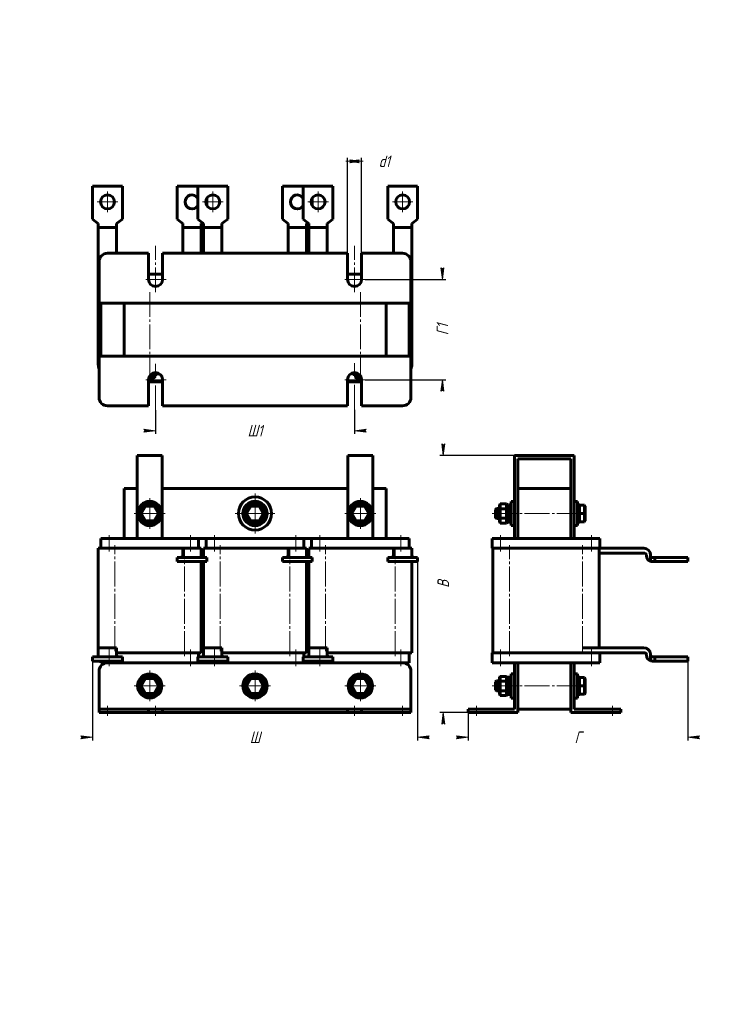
# Model space of a CAD drawing. Header units: millimetres. Extents: x 0 to 420, y 0 to 594.
import ezdxf

# ---------------------------------------------------------------- set-up
doc = ezdxf.new("R2010")
doc.units = ezdxf.units.MM
for name, pattern in [('K5LT_AXLED', [19.5, 15, -1.5, 1.5, -1.5]), ('K5LT_BASIC', [0]), ('K5LT_THIN', [0])]:
    doc.linetypes.add(name, pattern=pattern)
doc.layers.add('Системный слой', color=7, linetype='Continuous')
doc.styles.add('KDIMTEXTSTYLE', font='GOST_AU.SHX', dxfattribs={"width": 0.96, "oblique": 15, "height": 5})
doc.dimstyles.new('KDIMSTYLE (1.00)', dxfattribs={"dimtxt": 5, "dimasz": 1, "dimexe": 2, "dimexo": 0, "dimgap": 1, "dimtad": 1, "dimtxsty": 'KDIMTEXTSTYLE', "dimsah": 1, "dimcen": 0, "dimdle": 1, "dimadec": 0, "dimazin": 0, "dimtfac": 0.667, "dimtmove": 0, "dimatfit": 3, "dimfxl": 1, "dimtvp": 1, "dimtolj": 1, "dimtzin": 0, "dimarcsym": 0})

# ---------------------------------------------------------------- blocks, each defined once
blk = doc.blocks.new('U0')
at = {"layer": 'Системный слой', "color": 150, "linetype": 'K5LT_BASIC', "lineweight": 60, "true_color": 0x0080ff}
for p, q in [((174.39, 269.58), (174.39, 275.08)), ((174.39, 215.08), (174.39, 267.08))]:
    blk.add_line(p, q, dxfattribs=at)
blk = doc.blocks.new('U1')
at = {"layer": 'Системный слой', "color": 150, "linetype": 'K5LT_BASIC', "lineweight": 60, "true_color": 0x0080ff}
for p, q in [((110.89, 269.58), (110.89, 275.08)), ((110.89, 215.08), (110.89, 267.08))]:
    blk.add_line(p, q, dxfattribs=at)
blk = doc.blocks.new('U2')
at = {"layer": 'Системный слой', "color": 150, "linetype": 'K5LT_BASIC', "lineweight": 60, "true_color": 0x0080ff}
for p, q in [((171.39, 209.58), (171.39, 212.08)), ((171.39, 206.08), (171.39, 207.08))]:
    blk.add_line(p, q, dxfattribs=at)
blk = doc.blocks.new('U3')
at = {"layer": 'Системный слой', "color": 150, "linetype": 'K5LT_BASIC', "lineweight": 60, "true_color": 0x0080ff}
for p, q in [((107.89, 206.08), (112.39, 206.08)), ((171.39, 206.08), (175.89, 206.08))]:
    blk.add_line(p, q, dxfattribs=at)
blk = doc.blocks.new('U4')
at = {"layer": 'Системный слой', "color": 150, "linetype": 'K5LT_BASIC', "lineweight": 60, "true_color": 0x0080ff}
for p, q in [((62.89, 311.08), (70.89, 311.08)), ((85.89, 311.08), (197.89, 311.08)), ((212.89, 311.08), (220.89, 311.08))]:
    blk.add_line(p, q, dxfattribs=at)
blk = doc.blocks.new('U5')
at = {"layer": 'Системный слой', "color": 150, "linetype": 'K5LT_BASIC', "lineweight": 60, "true_color": 0x0080ff}
for p, q in [((107.89, 281.08), (112.39, 281.08)), ((171.39, 281.08), (175.89, 281.08))]:
    blk.add_line(p, q, dxfattribs=at)
blk = doc.blocks.new('U6')
at = {"layer": 'Системный слой', "color": 150, "linetype": 'K5LT_BASIC', "lineweight": 60, "true_color": 0x0080ff}
for p, q in [((107.89, 209.58), (107.89, 212.08)), ((107.89, 206.08), (107.89, 207.08))]:
    blk.add_line(p, q, dxfattribs=at)
blk = doc.blocks.new('U7')
at = {"layer": 'Системный слой', "color": 30, "linetype": 'K5LT_AXLED', "lineweight": 18, "true_color": 0xff8000}
for q in [(78.39, 201.38), (69.09, 192.08), (87.69, 192.08), (78.39, 182.78)]:
    blk.add_line((78.39, 192.08), q, dxfattribs=at)
blk = doc.blocks.new('U8')
at = {"layer": 'Системный слой', "color": 30, "linetype": 'K5LT_AXLED', "lineweight": 18, "true_color": 0xff8000}
for q in [(78.39, 305.38), (69.09, 296.08), (87.69, 296.08), (78.39, 286.78)]:
    blk.add_line((78.39, 296.08), q, dxfattribs=at)
blk = doc.blocks.new('U9')
at = {"layer": 'Системный слой', "color": 30, "linetype": 'K5LT_AXLED', "lineweight": 18, "true_color": 0xff8000}
for q in [(141.89, 201.38), (132.59, 192.08), (151.19, 192.08), (141.89, 182.78)]:
    blk.add_line((141.89, 192.08), q, dxfattribs=at)
blk = doc.blocks.new('U10')
at = {"layer": 'Системный слой', "color": 30, "linetype": 'K5LT_AXLED', "lineweight": 18, "true_color": 0xff8000}
for q in [(141.89, 308.08), (129.89, 296.08), (153.89, 296.08), (141.89, 284.08)]:
    blk.add_line((141.89, 296.08), q, dxfattribs=at)
blk = doc.blocks.new('U11')
at = {"layer": 'Системный слой', "color": 30, "linetype": 'K5LT_AXLED', "lineweight": 18, "true_color": 0xff8000}
for q in [(205.39, 201.38), (196.09, 192.08), (214.69, 192.08), (205.39, 182.78)]:
    blk.add_line((205.39, 192.08), q, dxfattribs=at)
blk = doc.blocks.new('U12')
at = {"layer": 'Системный слой', "color": 30, "linetype": 'K5LT_AXLED', "lineweight": 18, "true_color": 0xff8000}
for q in [(205.39, 305.38), (196.09, 296.08), (214.69, 296.08), (205.39, 286.78)]:
    blk.add_line((205.39, 296.08), q, dxfattribs=at)
blk = doc.blocks.new('KDIMARROW_01')
at = {"layer": 'Системный слой'}
blk.add_hatch(color=0, dxfattribs=at).paths.add_polyline_path([(0, 0), (-7, 0.92), (-6.3, 0), (-7, -0.92)])
at = {"layer": 'Системный слой', "color": 0, "linetype": 'K5LT_THIN', "lineweight": 18}
for p, q in [((-6.3, 0), (-7, 0.92)), ((-7, 0.92), (0, 0)), ((0, 0), (-7, -0.92)), ((-7, -0.92), (-6.3, 0)), ((0, 0), (-1, 0))]:
    blk.add_line(p, q, dxfattribs=at)
blk = doc.blocks.new('U13')
at = {"layer": 'Системный слой', "color": 150, "linetype": 'K5LT_BASIC', "lineweight": 60, "true_color": 0x0080ff}
for p, q in [((294.09, 300.72), (294.05, 300.48)), ((294.71, 301.31), (294.09, 300.72)), ((295.52, 301.06), (294.71, 301.31)), ((295.75, 300.48), (295.52, 301.06))]:
    blk.add_line(p, q, dxfattribs=at)
blk = doc.blocks.new('U14')
at = {"layer": 'Системный слой', "color": 150, "linetype": 'K5LT_BASIC', "lineweight": 60, "true_color": 0x0080ff}
for p, q in [((294.09, 300.72), (294.05, 300.48)), ((294.71, 301.31), (294.09, 300.72)), ((295.52, 301.06), (294.71, 301.31)), ((295.75, 300.48), (295.52, 301.06))]:
    blk.add_line(p, q, dxfattribs=at)
blk = doc.blocks.new('U15')
at = {"layer": 'Системный слой', "color": 150, "linetype": 'K5LT_BASIC', "lineweight": 60, "true_color": 0x0080ff}
for p, q in [((287.45, 192.08), (287.45, 195.08)), ((287.45, 189.08), (287.45, 192.08))]:
    blk.add_line(p, q, dxfattribs=at)
blk = doc.blocks.new('U16')
at = {"layer": 'Системный слой', "color": 150, "linetype": 'K5LT_BASIC', "lineweight": 60, "true_color": 0x0080ff}
for p, q in [((286.95, 192.08), (286.95, 194.58)), ((286.95, 189.58), (286.95, 192.08))]:
    blk.add_line(p, q, dxfattribs=at)
blk = doc.blocks.new('U17')
at = {"layer": 'Системный слой', "color": 150, "linetype": 'K5LT_BASIC', "lineweight": 60, "true_color": 0x0080ff}
for p, q in [((287.45, 296.08), (287.45, 299.08)), ((287.45, 293.08), (287.45, 296.08))]:
    blk.add_line(p, q, dxfattribs=at)
blk = doc.blocks.new('U18')
at = {"layer": 'Системный слой', "color": 150, "linetype": 'K5LT_BASIC', "lineweight": 60, "true_color": 0x0080ff}
for p, q in [((286.95, 296.08), (286.95, 298.58)), ((286.95, 293.58), (286.95, 296.08))]:
    blk.add_line(p, q, dxfattribs=at)
blk = doc.blocks.new('U19')
at = {"layer": 'Системный слой', "color": 150, "linetype": 'K5LT_BASIC', "lineweight": 60, "true_color": 0x0080ff}
for p, q in [((289.85, 275.08), (290.08, 275.08)), ((344.62, 275.08), (344.85, 275.08))]:
    blk.add_line(p, q, dxfattribs=at)
blk = doc.blocks.new('U20')
at = {"layer": 'Системный слой', "color": 30, "linetype": 'K5LT_AXLED', "lineweight": 18, "true_color": 0xff8000}
for q in [(52.89, 490.26), (46.69, 484.06), (59.09, 484.06), (52.89, 477.86)]:
    blk.add_line((52.89, 484.06), q, dxfattribs=at)
blk = doc.blocks.new('U21')
at = {"layer": 'Системный слой', "color": 30, "linetype": 'K5LT_AXLED', "lineweight": 18, "true_color": 0xff8000}
for q in [(116.39, 490.26), (110.19, 484.06), (122.59, 484.06), (116.39, 477.86)]:
    blk.add_line((116.39, 484.06), q, dxfattribs=at)
blk = doc.blocks.new('U22')
at = {"layer": 'Системный слой', "color": 30, "linetype": 'K5LT_AXLED', "lineweight": 18, "true_color": 0xff8000}
for q in [(179.89, 490.26), (173.69, 484.06), (186.09, 484.06), (179.89, 477.86)]:
    blk.add_line((179.89, 484.06), q, dxfattribs=at)
blk = doc.blocks.new('U23')
at = {"layer": 'Системный слой', "color": 30, "linetype": 'K5LT_AXLED', "lineweight": 18, "true_color": 0xff8000}
for q in [(230.89, 490.26), (224.69, 484.06), (237.09, 484.06), (230.89, 477.86)]:
    blk.add_line((230.89, 484.06), q, dxfattribs=at)
blk = doc.blocks.new('KDIMARROW_02')
at = {"layer": 'Системный слой'}
blk.add_hatch(color=0, dxfattribs=at).paths.add_polyline_path([(6.3, 0), (7, 0.92), (0, 0), (7, -0.92)])
at = {"layer": 'Системный слой', "color": 0, "linetype": 'K5LT_THIN', "lineweight": 18}
for p, q in [((0, 0), (-1, 0)), ((7, 0.92), (0, 0)), ((0, 0), (7, -0.92)), ((0, 0), (9, 0)), ((6.3, 0), (7, 0.92)), ((7, -0.92), (6.3, 0))]:
    blk.add_line(p, q, dxfattribs=at)

msp = doc.modelspace()

# ---------------------------------------------------------------- linework, layer by layer
at = {"layer": 'Системный слой', "color": 150, "linetype": 'K5LT_BASIC', "lineweight": 60, "true_color": 0x0080ff}
for p, q in [((43.889, 473.564), (43.889, 493.564)), ((43.889, 493.564), (61.889, 493.564)), ((61.889, 473.564), (61.889, 493.564)), ((94.889, 473.564), (94.889, 493.564)), ((94.889, 493.564), (107.389, 493.564)), ((107.389, 473.564), (107.389, 493.564)), ((107.389, 493.564), (125.389, 493.564)), ((125.389, 473.564), (125.389, 493.564)), ((158.389, 473.564), (158.389, 493.564)), ((158.389, 493.564), (170.889, 493.564)), ((170.889, 473.564), (170.889, 493.564)), ((170.889, 493.564), (188.889, 493.564)), ((188.889, 473.564), (188.889, 493.564)), ((221.889, 473.564), (221.889, 493.564)), ((221.889, 493.564), (239.889, 493.564)), ((239.889, 473.564), (239.889, 493.564)), ((112.889, 481.742), (112.889, 486.385)), ((176.389, 481.742), (176.389, 486.385)), ((45.989, 472.064), (43.889, 473.564)), ((45.989, 472.064), (47.389, 471.064)), ((47.389, 468.564), (47.389, 471.064)), ((59.789, 472.064), (58.389, 471.064)), ((58.389, 471.064), (58.389, 468.564)), ((61.889, 473.564), (59.789, 472.064)), ((96.989, 472.064), (94.889, 473.564)), ((96.989, 472.064), (98.389, 471.064)), ((98.389, 468.564), (98.389, 471.064)), ((109.489, 472.064), (107.389, 473.564)), ((110.139, 471.599), (109.389, 471.064)), ((109.389, 471.064), (109.389, 468.564)), ((109.489, 472.064), (110.889, 471.064)), ((110.889, 468.564), (110.889, 471.064)), ((123.289, 472.064), (121.889, 471.064)), ((121.889, 471.064), (121.889, 468.564)), ((125.389, 473.564), (123.289, 472.064)), ((160.489, 472.064), (158.389, 473.564)), ((160.489, 472.064), (161.889, 471.064)), ((161.889, 468.564), (161.889, 471.064)), ((172.989, 472.064), (170.889, 473.564)), ((173.639, 471.599), (172.889, 471.064)), ((172.889, 471.064), (172.889, 468.564)), ((172.989, 472.064), (174.389, 471.064)), ((174.389, 468.564), (174.389, 471.064)), ((186.789, 472.064), (185.389, 471.064)), ((185.389, 471.064), (185.389, 468.564)), ((188.889, 473.564), (186.789, 472.064)), ((223.989, 472.064), (221.889, 473.564)), ((223.989, 472.064), (225.389, 471.064)), ((225.389, 468.564), (225.389, 471.064)), ((237.789, 472.064), (236.389, 471.064)), ((236.389, 471.064), (236.389, 468.564)), ((239.889, 473.564), (237.789, 472.064)), ((47.389, 467.564), (47.389, 468.564)), ((47.389, 468.564), (58.389, 468.564)), ((47.389, 386.064), (47.389, 467.564)), ((58.389, 468.564), (58.389, 467.564)), ((58.389, 453.064), (58.389, 467.564)), ((98.389, 467.564), (98.389, 468.564)), ((98.389, 468.564), (109.389, 468.564)), ((98.389, 453.064), (98.389, 467.564)), ((109.389, 468.564), (109.389, 467.564)), ((109.389, 453.064), (109.389, 467.564)), ((110.889, 467.564), (110.889, 468.564)), ((110.889, 468.564), (121.889, 468.564)), ((110.889, 453.064), (110.889, 467.564)), ((121.889, 468.564), (121.889, 467.564)), ((121.889, 453.064), (121.889, 467.564)), ((161.889, 467.564), (161.889, 468.564)), ((161.889, 468.564), (172.889, 468.564)), ((161.889, 453.064), (161.889, 467.564)), ((172.889, 468.564), (172.889, 467.564)), ((172.889, 453.064), (172.889, 467.564)), ((174.389, 467.564), (174.389, 468.564)), ((174.389, 468.564), (185.389, 468.564)), ((174.389, 453.064), (174.389, 467.564)), ((185.389, 468.564), (185.389, 467.564)), ((185.389, 453.064), (185.389, 467.564)), ((225.389, 467.564), (225.389, 468.564)), ((225.389, 468.564), (236.389, 468.564)), ((225.389, 453.064), (225.389, 467.564)), ((236.389, 468.564), (236.389, 467.564)), ((236.389, 430.064), (236.389, 467.564)), ((52.889, 453.064), (77.639, 453.064)), ((77.639, 453.064), (77.639, 437.314)), ((86.139, 437.314), (86.139, 453.064)), ((86.139, 453.064), (197.639, 453.064)), ((197.639, 453.064), (197.639, 437.314)), ((206.139, 453.064), (230.889, 453.064)), ((206.139, 437.314), (206.139, 453.064)), ((47.889, 423.064), (47.889, 448.064)), ((235.889, 448.064), (235.889, 423.064)), ((77.639, 440.564), (86.139, 440.564)), ((197.639, 440.564), (206.139, 440.564)), ((236.389, 430.064), (236.389, 386.064)), ((235.889, 423.064), (47.889, 423.064)), ((48.889, 391.064), (48.889, 423.064)), ((62.889, 391.064), (62.889, 423.064)), ((220.889, 423.064), (220.889, 391.064)), ((234.889, 423.064), (234.889, 391.064)), ((47.889, 366.064), (47.889, 391.064)), ((47.889, 391.064), (235.889, 391.064)), ((235.889, 391.064), (235.889, 366.064)), ((79.712, 380.464), (83.389, 380.464)), ((83.389, 380.464), (82.889, 379.964)), ((83.389, 380.464), (83.389, 380.79)), ((200.389, 380.464), (200.389, 380.79)), ((200.389, 380.464), (204.066, 380.464)), ((200.389, 380.464), (200.889, 379.964)), ((77.639, 376.814), (77.639, 361.064)), ((86.139, 375.564), (77.639, 375.564)), ((80.889, 377.664), (77.725, 377.664)), ((81.389, 378.164), (77.859, 378.164)), ((79.036, 379.964), (82.889, 379.964)), ((81.389, 378.164), (80.889, 377.664)), ((81.389, 379.964), (81.389, 378.164)), ((86.139, 361.064), (86.139, 376.814)), ((197.639, 376.814), (197.639, 361.064)), ((206.139, 375.564), (197.639, 375.564)), ((200.889, 379.964), (204.742, 379.964)), ((202.389, 379.964), (202.389, 378.164)), ((205.919, 378.164), (202.389, 378.164)), ((202.389, 378.164), (202.889, 377.664)), ((206.053, 377.664), (202.889, 377.664)), ((206.139, 361.064), (206.139, 376.814)), ((77.639, 361.064), (52.889, 361.064)), ((197.639, 361.064), (86.139, 361.064)), ((230.889, 361.064), (206.139, 361.064)), ((85.889, 331.084), (70.889, 331.084)), ((70.889, 281.084), (70.889, 331.084)), ((85.889, 281.084), (85.889, 331.084)), ((212.889, 331.084), (197.889, 331.084)), ((197.889, 281.084), (197.889, 331.084)), ((212.889, 281.084), (212.889, 331.084)), ((298.352, 331.084), (298.352, 281.084)), ((334.352, 331.084), (298.352, 331.084)), ((300.352, 311.084), (300.352, 329.084)), ((300.352, 329.084), (332.352, 329.084)), ((332.352, 329.084), (332.352, 311.084)), ((334.352, 281.084), (334.352, 331.084)), ((62.889, 281.084), (62.889, 311.084)), ((220.889, 281.084), (220.889, 311.084)), ((300.352, 311.084), (332.352, 311.084)), ((300.352, 281.084), (300.352, 311.084)), ((332.352, 281.084), (332.352, 311.084)), ((296.352, 303.384), (296.352, 288.784)), ((296.352, 303.384), (298.352, 303.384)), ((334.352, 303.384), (336.352, 303.384)), ((336.352, 303.384), (336.352, 288.784)), ((75.502, 301.084), (72.615, 296.084)), ((75.791, 300.584), (73.193, 296.084)), ((75.502, 301.084), (75.791, 300.584)), ((81.276, 301.084), (75.502, 301.084)), ((80.987, 300.584), (75.791, 300.584)), ((81.276, 301.084), (80.987, 300.584)), ((83.585, 296.084), (80.987, 300.584)), ((84.162, 296.084), (81.276, 301.084)), ((139.002, 301.084), (136.115, 296.084)), ((139.291, 300.584), (136.693, 296.084)), ((139.002, 301.084), (139.291, 300.584)), ((144.776, 301.084), (139.002, 301.084)), ((144.487, 300.584), (139.291, 300.584)), ((144.776, 301.084), (144.487, 300.584)), ((147.085, 296.084), (144.487, 300.584)), ((147.662, 296.084), (144.776, 301.084)), ((202.502, 301.084), (199.615, 296.084)), ((202.791, 300.584), (200.193, 296.084)), ((202.502, 301.084), (202.791, 300.584)), ((208.276, 301.084), (202.502, 301.084)), ((207.987, 300.584), (202.791, 300.584)), ((208.276, 301.084), (207.987, 300.584)), ((210.585, 296.084), (207.987, 300.584)), ((211.162, 296.084), (208.276, 301.084)), ((287.452, 299.084), (286.952, 298.584)), ((289.252, 299.084), (287.452, 299.084)), ((289.752, 301.858), (289.252, 301.281)), ((289.252, 301.281), (289.252, 298.682)), ((289.752, 298.971), (289.252, 298.682)), ((289.252, 298.682), (289.252, 293.486)), ((289.752, 301.858), (293.552, 301.858)), ((289.752, 301.858), (289.752, 298.971)), ((289.752, 298.971), (293.552, 298.971)), ((289.752, 298.971), (289.752, 293.198)), ((293.552, 301.858), (294.052, 301.281)), ((293.552, 301.858), (293.552, 298.971)), ((293.552, 298.971), (294.052, 298.682)), ((293.552, 298.971), (293.552, 293.198)), ((294.052, 301.281), (294.052, 298.682)), ((294.052, 298.682), (294.052, 293.486)), ((295.752, 302.084), (296.352, 302.084)), ((295.752, 302.084), (295.752, 290.084)), ((336.352, 302.084), (336.952, 302.084)), ((336.952, 302.084), (336.952, 290.084)), ((337.452, 301.084), (336.952, 300.584)), ((337.452, 301.084), (340.452, 301.084)), ((337.452, 301.084), (337.452, 296.084)), ((340.452, 301.084), (340.952, 300.584)), ((340.452, 301.084), (340.452, 296.084)), ((340.952, 300.584), (340.952, 296.084)), ((72.615, 296.084), (75.502, 291.084)), ((72.615, 296.084), (73.193, 296.084)), ((73.193, 296.084), (75.791, 291.584)), ((75.502, 291.084), (75.791, 291.584)), ((75.502, 291.084), (81.276, 291.084)), ((75.791, 291.584), (80.987, 291.584)), ((80.987, 291.584), (83.585, 296.084)), ((81.276, 291.084), (80.987, 291.584)), ((81.276, 291.084), (84.162, 296.084)), ((84.162, 296.084), (83.585, 296.084)), ((136.115, 296.084), (139.002, 291.084)), ((136.115, 296.084), (136.693, 296.084)), ((136.693, 296.084), (139.291, 291.584)), ((139.002, 291.084), (139.291, 291.584)), ((139.002, 291.084), (144.776, 291.084)), ((139.291, 291.584), (144.487, 291.584)), ((144.487, 291.584), (147.085, 296.084)), ((144.776, 291.084), (144.487, 291.584)), ((144.776, 291.084), (147.662, 296.084)), ((147.662, 296.084), (147.085, 296.084)), ((199.615, 296.084), (202.502, 291.084)), ((199.615, 296.084), (200.193, 296.084)), ((200.193, 296.084), (202.791, 291.584)), ((202.502, 291.084), (202.791, 291.584)), ((202.502, 291.084), (208.276, 291.084)), ((202.791, 291.584), (207.987, 291.584)), ((207.987, 291.584), (210.585, 296.084)), ((208.276, 291.084), (207.987, 291.584)), ((208.276, 291.084), (211.162, 296.084)), ((211.162, 296.084), (210.585, 296.084)), ((287.452, 293.084), (286.952, 293.584)), ((289.252, 293.084), (287.452, 293.084)), ((289.752, 293.198), (289.252, 293.486)), ((289.252, 293.486), (289.252, 290.888)), ((289.752, 293.198), (293.552, 293.198)), ((289.752, 293.198), (289.752, 290.311)), ((293.552, 293.198), (294.052, 293.486)), ((293.552, 293.198), (293.552, 290.311)), ((294.052, 293.486), (294.052, 290.888)), ((337.452, 296.084), (336.952, 296.084)), ((337.452, 291.084), (336.952, 291.584)), ((337.452, 296.084), (340.452, 296.084)), ((337.452, 296.084), (337.452, 291.084)), ((337.452, 291.084), (340.452, 291.084)), ((340.452, 296.084), (340.452, 291.084)), ((340.452, 296.084), (340.952, 296.084)), ((340.452, 291.084), (340.952, 291.584)), ((340.952, 296.084), (340.952, 291.584)), ((289.752, 290.311), (289.252, 290.888)), ((289.752, 290.311), (293.552, 290.311)), ((293.552, 290.311), (294.052, 290.888)), ((295.752, 290.084), (296.352, 290.084)), ((296.352, 288.784), (298.352, 288.784)), ((334.352, 288.784), (336.352, 288.784)), ((336.352, 290.084), (336.952, 290.084)), ((48.889, 281.084), (53.889, 281.084)), ((48.889, 275.084), (48.889, 281.084)), ((53.889, 281.084), (102.889, 281.084)), ((102.889, 281.084), (107.889, 281.084)), ((107.889, 275.084), (107.889, 281.084)), ((112.389, 281.084), (117.389, 281.084)), ((112.389, 275.084), (112.389, 281.084)), ((117.389, 281.084), (166.389, 281.084)), ((166.389, 281.084), (171.389, 281.084)), ((171.389, 275.084), (171.389, 281.084)), ((175.889, 281.084), (180.889, 281.084)), ((175.889, 275.084), (175.889, 281.084)), ((180.889, 281.084), (229.889, 281.084)), ((229.889, 281.084), (234.889, 281.084)), ((234.889, 275.084), (234.889, 281.084)), ((284.852, 281.084), (289.852, 281.084)), ((284.852, 275.084), (284.852, 281.084)), ((289.852, 281.084), (344.852, 281.084)), ((344.852, 281.084), (349.852, 281.084)), ((349.852, 275.084), (349.852, 281.084)), ((47.389, 275.084), (48.889, 275.084)), ((47.389, 215.084), (47.389, 275.084)), ((48.889, 275.084), (53.889, 275.084)), ((53.889, 275.084), (98.389, 275.084)), ((109.389, 275.084), (98.389, 275.084)), ((98.389, 271.084), (98.389, 275.084)), ((109.389, 275.084), (109.389, 271.084)), ((110.889, 275.084), (112.389, 275.084)), ((112.389, 275.084), (117.389, 275.084)), ((117.389, 275.084), (161.889, 275.084)), ((172.889, 275.084), (161.889, 275.084)), ((161.889, 271.084), (161.889, 275.084)), ((172.889, 275.084), (172.889, 271.084)), ((174.389, 275.084), (175.889, 275.084)), ((175.889, 275.084), (180.889, 275.084)), ((180.889, 275.084), (225.389, 275.084)), ((236.389, 275.084), (225.389, 275.084)), ((225.389, 271.084), (225.389, 275.084)), ((236.389, 275.084), (236.389, 271.084)), ((284.852, 275.084), (289.852, 275.084)), ((285.352, 212.084), (285.352, 275.084)), ((290.084, 275.084), (295.352, 275.084)), ((295.352, 275.084), (339.352, 275.084)), ((339.352, 275.084), (344.62, 275.084)), ((344.852, 275.084), (349.852, 275.084)), ((349.352, 215.084), (349.352, 275.084)), ((349.852, 275.084), (376.352, 275.084)), ((94.889, 269.584), (94.889, 267.084)), ((112.889, 269.584), (94.889, 269.584)), ((98.389, 271.084), (98.389, 270.584)), ((109.389, 270.584), (109.389, 271.084)), ((112.889, 267.084), (112.889, 269.584)), ((158.389, 269.584), (158.389, 267.084)), ((176.389, 269.584), (158.389, 269.584)), ((161.889, 271.084), (161.889, 270.584)), ((172.889, 270.584), (172.889, 271.084)), ((176.389, 267.084), (176.389, 269.584)), ((221.889, 269.584), (221.889, 267.084)), ((239.889, 269.584), (221.889, 269.584)), ((225.389, 271.084), (225.389, 270.584)), ((236.389, 270.584), (236.389, 271.084)), ((239.889, 267.084), (239.889, 269.584)), ((349.352, 272.084), (376.852, 272.084)), ((377.852, 270.584), (377.852, 271.084)), ((380.352, 271.084), (380.352, 270.584)), ((380.352, 267.23), (380.352, 270.584)), ((382.852, 269.584), (381.352, 269.584)), ((382.852, 269.584), (402.852, 269.584)), ((382.852, 267.084), (382.852, 269.584)), ((402.852, 269.584), (402.852, 267.084)), ((94.889, 267.084), (112.889, 267.084)), ((109.389, 212.084), (109.389, 267.084)), ((158.389, 267.084), (176.389, 267.084)), ((172.889, 212.084), (172.889, 267.084)), ((221.889, 267.084), (239.889, 267.084)), ((236.389, 212.084), (236.389, 267.084)), ((381.352, 267.084), (382.852, 267.084)), ((382.852, 267.084), (402.852, 267.084)), ((47.389, 211.084), (47.389, 215.084)), ((58.389, 215.084), (47.389, 215.084)), ((58.389, 215.084), (58.389, 211.084)), ((110.889, 211.084), (110.889, 215.084)), ((121.889, 215.084), (110.889, 215.084)), ((121.889, 215.084), (121.889, 211.084)), ((174.389, 211.084), (174.389, 215.084)), ((185.389, 215.084), (174.389, 215.084)), ((185.389, 215.084), (185.389, 211.084)), ((339.352, 215.084), (376.352, 215.084)), ((43.889, 209.584), (43.889, 207.084)), ((61.889, 209.584), (43.889, 209.584)), ((47.389, 211.084), (47.389, 210.584)), ((58.389, 212.084), (102.889, 212.084)), ((58.389, 210.584), (58.389, 211.084)), ((61.889, 207.084), (61.889, 209.584)), ((102.889, 212.084), (107.889, 212.084)), ((107.389, 209.584), (107.389, 207.084)), ((125.389, 209.584), (107.389, 209.584)), ((107.889, 212.084), (109.389, 212.084)), ((110.889, 211.084), (110.889, 210.584)), ((121.889, 212.084), (166.389, 212.084)), ((121.889, 210.584), (121.889, 211.084)), ((125.389, 207.084), (125.389, 209.584)), ((166.389, 212.084), (171.389, 212.084)), ((170.889, 209.584), (170.889, 207.084)), ((188.889, 209.584), (170.889, 209.584)), ((171.389, 212.084), (172.889, 212.084)), ((174.389, 211.084), (174.389, 210.584)), ((185.389, 212.084), (229.889, 212.084)), ((185.389, 210.584), (185.389, 211.084)), ((188.889, 207.084), (188.889, 209.584)), ((229.889, 212.084), (234.889, 212.084)), ((234.889, 206.084), (234.889, 212.084)), ((234.889, 212.084), (236.389, 212.084)), ((284.852, 212.084), (289.852, 212.084)), ((284.852, 206.084), (284.852, 212.084)), ((289.852, 212.084), (290.084, 212.084)), ((290.084, 212.084), (295.352, 212.084)), ((295.352, 212.084), (376.852, 212.084)), ((349.852, 206.084), (349.852, 212.084)), ((377.852, 210.584), (377.852, 211.084)), ((380.352, 211.084), (380.352, 210.584)), ((380.352, 207.23), (380.352, 210.584)), ((382.852, 209.584), (381.352, 209.584)), ((382.852, 209.584), (402.852, 209.584)), ((382.852, 207.084), (382.852, 209.584)), ((402.852, 209.584), (402.852, 207.084)), ((43.889, 207.084), (61.889, 207.084)), ((48.889, 206.084), (48.889, 207.084)), ((48.889, 206.084), (53.889, 206.084)), ((53.889, 206.084), (102.889, 206.084)), ((102.889, 206.084), (107.889, 206.084)), ((107.389, 207.084), (125.389, 207.084)), ((112.389, 206.084), (112.389, 207.084)), ((112.389, 206.084), (117.389, 206.084)), ((117.389, 206.084), (166.389, 206.084)), ((166.389, 206.084), (171.389, 206.084)), ((170.889, 207.084), (188.889, 207.084)), ((175.889, 206.084), (175.889, 207.084)), ((175.889, 206.084), (180.889, 206.084)), ((180.889, 206.084), (229.889, 206.084)), ((229.889, 206.084), (234.889, 206.084)), ((284.852, 206.084), (289.852, 206.084)), ((289.852, 206.084), (344.852, 206.084)), ((298.352, 201.084), (298.352, 206.084)), ((300.352, 206.084), (300.352, 201.084)), ((332.352, 201.084), (332.352, 206.084)), ((334.352, 206.084), (334.352, 201.084)), ((344.852, 206.084), (349.852, 206.084)), ((381.352, 207.084), (382.852, 207.084)), ((382.852, 207.084), (402.852, 207.084)), ((47.889, 178.084), (47.889, 201.084)), ((75.502, 197.084), (72.615, 192.084)), ((75.791, 196.584), (73.193, 192.084)), ((75.502, 197.084), (75.791, 196.584)), ((81.276, 197.084), (75.502, 197.084)), ((80.987, 196.584), (75.791, 196.584)), ((81.276, 197.084), (80.987, 196.584)), ((83.585, 192.084), (80.987, 196.584)), ((84.162, 192.084), (81.276, 197.084)), ((139.002, 197.084), (136.115, 192.084)), ((139.291, 196.584), (136.693, 192.084)), ((139.002, 197.084), (139.291, 196.584)), ((144.776, 197.084), (139.002, 197.084)), ((144.487, 196.584), (139.291, 196.584)), ((144.776, 197.084), (144.487, 196.584)), ((147.085, 192.084), (144.487, 196.584)), ((147.662, 192.084), (144.776, 197.084)), ((202.502, 197.084), (199.615, 192.084)), ((202.791, 196.584), (200.193, 192.084)), ((202.502, 197.084), (202.791, 196.584)), ((208.276, 197.084), (202.502, 197.084)), ((207.987, 196.584), (202.791, 196.584)), ((208.276, 197.084), (207.987, 196.584)), ((210.585, 192.084), (207.987, 196.584)), ((211.162, 192.084), (208.276, 197.084)), ((235.889, 178.084), (235.889, 201.084)), ((289.752, 197.858), (289.252, 197.281)), ((289.252, 197.281), (289.252, 194.682)), ((289.752, 197.858), (293.552, 197.858)), ((289.752, 197.858), (289.752, 194.971)), ((293.552, 197.858), (294.052, 197.281)), ((293.552, 197.858), (293.552, 194.971)), ((294.052, 197.281), (294.052, 194.682)), ((295.752, 198.084), (296.352, 198.084)), ((295.752, 198.084), (295.752, 186.084)), ((296.352, 199.384), (296.352, 184.784)), ((296.352, 199.384), (298.352, 199.384)), ((298.352, 178.084), (298.352, 201.084)), ((300.352, 176.084), (300.352, 201.084)), ((332.352, 176.084), (332.352, 201.084)), ((334.352, 178.084), (334.352, 201.084)), ((334.352, 199.384), (336.352, 199.384)), ((336.352, 199.384), (336.352, 184.784)), ((336.352, 198.084), (336.952, 198.084)), ((336.952, 198.084), (336.952, 186.084)), ((337.452, 197.084), (336.952, 196.584)), ((337.452, 197.084), (340.452, 197.084)), ((337.452, 197.084), (337.452, 192.084)), ((340.452, 197.084), (340.952, 196.584)), ((340.452, 197.084), (340.452, 192.084)), ((340.952, 196.584), (340.952, 192.084)), ((72.615, 192.084), (75.502, 187.084)), ((72.615, 192.084), (73.193, 192.084)), ((73.193, 192.084), (75.791, 187.584)), ((80.987, 187.584), (83.585, 192.084)), ((81.276, 187.084), (84.162, 192.084)), ((84.162, 192.084), (83.585, 192.084)), ((136.115, 192.084), (139.002, 187.084)), ((136.115, 192.084), (136.693, 192.084)), ((136.693, 192.084), (139.291, 187.584)), ((144.487, 187.584), (147.085, 192.084)), ((144.776, 187.084), (147.662, 192.084)), ((147.662, 192.084), (147.085, 192.084)), ((199.615, 192.084), (202.502, 187.084)), ((199.615, 192.084), (200.193, 192.084)), ((200.193, 192.084), (202.791, 187.584)), ((207.987, 187.584), (210.585, 192.084)), ((208.276, 187.084), (211.162, 192.084)), ((211.162, 192.084), (210.585, 192.084)), ((287.452, 195.084), (286.952, 194.584)), ((289.252, 195.084), (287.452, 195.084)), ((289.752, 194.971), (289.252, 194.682)), ((289.252, 194.682), (289.252, 189.486)), ((289.752, 194.971), (293.552, 194.971)), ((289.752, 194.971), (289.752, 189.198)), ((293.552, 194.971), (294.052, 194.682)), ((293.552, 194.971), (293.552, 189.198)), ((294.052, 194.682), (294.052, 189.486)), ((337.452, 192.084), (336.952, 192.084)), ((337.452, 192.084), (340.452, 192.084)), ((337.452, 192.084), (337.452, 187.084)), ((340.452, 192.084), (340.452, 187.084)), ((340.452, 192.084), (340.952, 192.084)), ((340.952, 192.084), (340.952, 187.584)), ((75.502, 187.084), (75.791, 187.584)), ((75.502, 187.084), (81.276, 187.084)), ((75.791, 187.584), (80.987, 187.584)), ((81.276, 187.084), (80.987, 187.584)), ((139.002, 187.084), (139.291, 187.584)), ((139.002, 187.084), (144.776, 187.084)), ((139.291, 187.584), (144.487, 187.584)), ((144.776, 187.084), (144.487, 187.584)), ((202.502, 187.084), (202.791, 187.584)), ((202.502, 187.084), (208.276, 187.084)), ((202.791, 187.584), (207.987, 187.584)), ((208.276, 187.084), (207.987, 187.584)), ((287.452, 189.084), (286.952, 189.584)), ((289.252, 189.084), (287.452, 189.084)), ((289.752, 189.198), (289.252, 189.486)), ((289.252, 189.486), (289.252, 186.888)), ((289.752, 186.311), (289.252, 186.888)), ((289.752, 189.198), (293.552, 189.198)), ((289.752, 189.198), (289.752, 186.311)), ((289.752, 186.311), (293.552, 186.311)), ((293.552, 189.198), (294.052, 189.486)), ((293.552, 189.198), (293.552, 186.311)), ((293.552, 186.311), (294.052, 186.888)), ((294.052, 189.486), (294.052, 186.888)), ((295.752, 186.084), (296.352, 186.084)), ((296.352, 184.784), (298.352, 184.784)), ((334.352, 184.784), (336.352, 184.784)), ((336.352, 186.084), (336.952, 186.084)), ((337.452, 187.084), (336.952, 187.584)), ((337.452, 187.084), (340.452, 187.084)), ((340.452, 187.084), (340.952, 187.584)), ((47.889, 178.084), (52.889, 178.084)), ((47.889, 176.084), (47.889, 178.084)), ((47.889, 176.084), (52.889, 176.084)), ((52.889, 178.084), (77.639, 178.084)), ((52.889, 176.084), (77.639, 176.084)), ((77.639, 178.084), (86.139, 178.084)), ((77.639, 176.084), (77.639, 178.084)), ((77.639, 176.084), (86.139, 176.084)), ((86.139, 178.084), (197.639, 178.084)), ((86.139, 176.084), (86.139, 178.084)), ((86.139, 176.084), (197.639, 176.084)), ((197.639, 178.084), (206.139, 178.084)), ((197.639, 176.084), (197.639, 178.084)), ((197.639, 176.084), (206.139, 176.084)), ((206.139, 178.084), (230.889, 178.084)), ((206.139, 176.084), (206.139, 178.084)), ((206.139, 176.084), (230.889, 176.084)), ((230.889, 178.084), (235.889, 178.084)), ((230.889, 176.084), (235.889, 176.084)), ((235.889, 176.084), (235.889, 178.084)), ((270.352, 176.084), (270.352, 178.084)), ((270.352, 178.084), (275.352, 178.084)), ((270.352, 176.084), (275.352, 176.084)), ((275.352, 178.084), (298.352, 178.084)), ((275.352, 176.084), (300.352, 176.084)), ((300.352, 178.084), (332.352, 178.084)), ((332.352, 176.084), (357.352, 176.084)), ((334.352, 178.084), (357.352, 178.084)), ((357.352, 178.084), (362.352, 178.084)), ((357.352, 176.084), (362.352, 176.084)), ((362.352, 176.084), (362.352, 178.084))]:
    msp.add_line(p, q, dxfattribs=at)
at = {"layer": 'Системный слой', "color": 30, "linetype": 'K5LT_AXLED', "lineweight": 18, "true_color": 0xff8000}
for p, q in [((81.889, 429.537), (81.889, 457.537)), ((201.889, 429.537), (201.889, 457.537)), ((76.035, 437.314), (88.306, 437.314)), ((196.035, 437.314), (208.306, 437.314)), ((78.389, 429.664), (78.389, 375.664)), ((205.389, 429.664), (205.389, 375.664)), ((81.889, 358.399), (81.889, 386.399)), ((201.889, 358.7), (201.889, 386.7)), ((76.035, 376.814), (88.306, 376.814)), ((196.035, 376.814), (208.306, 376.814)), ((338.952, 296.084), (284.952, 296.084)), ((293.752, 296.084), (296.352, 296.084)), ((296.352, 296.084), (300.352, 296.084)), ((332.352, 296.084), (336.352, 296.084)), ((336.352, 296.084), (338.952, 296.084)), ((53.889, 273.084), (53.889, 283.084)), ((102.889, 273.084), (102.889, 283.084)), ((117.389, 273.084), (117.389, 283.084)), ((166.389, 273.084), (166.389, 283.084)), ((180.889, 273.084), (180.889, 283.084)), ((229.889, 273.084), (229.889, 283.084)), ((289.852, 273.084), (289.852, 283.084)), ((344.852, 273.084), (344.852, 283.084)), ((57.389, 213.084), (57.389, 277.084)), ((99.389, 210.084), (99.389, 274.084)), ((120.889, 213.084), (120.889, 277.084)), ((162.889, 210.084), (162.889, 274.084)), ((184.389, 213.084), (184.389, 277.084)), ((226.389, 210.084), (226.389, 274.084)), ((295.352, 210.084), (295.352, 277.084)), ((339.352, 213.084), (339.352, 277.084)), ((53.889, 204.084), (53.889, 214.084)), ((102.889, 204.084), (102.889, 214.084)), ((117.389, 204.084), (117.389, 214.084)), ((166.389, 204.084), (166.389, 214.084)), ((180.889, 204.084), (180.889, 214.084)), ((229.889, 204.084), (229.889, 214.084)), ((289.852, 204.084), (289.852, 214.084)), ((344.852, 204.084), (344.852, 214.084)), ((338.952, 192.084), (284.952, 192.084)), ((293.752, 192.084), (296.352, 192.084)), ((296.352, 192.084), (300.352, 192.084)), ((332.352, 192.084), (336.352, 192.084)), ((336.352, 192.084), (338.952, 192.084)), ((52.889, 174.084), (52.889, 180.084)), ((81.889, 174.084), (81.889, 180.084)), ((201.889, 174.084), (201.889, 180.084)), ((230.889, 174.084), (230.889, 180.084)), ((275.352, 174.084), (275.352, 180.084)), ((357.352, 174.084), (357.352, 180.084))]:
    msp.add_line(p, q, dxfattribs=at)
at = {"layer": 'Системный слой', "color": 150, "linetype": 'K5LT_BASIC', "lineweight": 60, "true_color": 0x0080ff}
for centre, radius in [((52.889, 484.064), 4.2), ((116.389, 484.064), 4.2), ((179.889, 484.064), 4.2), ((230.889, 484.064), 4.2), ((78.389, 296.084), 7.3), ((141.889, 296.084), 10), ((141.889, 296.084), 7.3), ((205.389, 296.084), 7.3), ((78.389, 296.084), 6), ((141.889, 296.084), 6), ((205.389, 296.084), 6), ((78.389, 192.084), 7.3), ((78.389, 192.084), 6), ((141.889, 192.084), 7.3), ((141.889, 192.084), 6), ((205.389, 192.084), 7.3), ((205.389, 192.084), 6)]:
    msp.add_circle(centre, radius, dxfattribs=at)
for centre, radius, start, end in [((103.889, 484.064), 4.2, 33.55731, 326.44269), ((167.389, 484.064), 4.2, 33.55731, 326.44269), ((52.889, 448.064), 5, 90, 180), ((230.889, 448.064), 5, 0, 90), ((81.889, 437.314), 4.25, 180, 0), ((201.889, 437.314), 4.25, 180, 0), ((226.389, 430.064), 10, 0, 18.194872), ((57.389, 386.064), 10, 180, 198.194872), ((81.889, 376.814), 4.25, 0, 180), ((201.889, 376.814), 4.25, 0, 180), ((226.389, 386.064), 10, 341.805128, 0), ((52.889, 366.064), 5, 180, 270), ((230.889, 366.064), 5, 270, 0), ((294.902, 291.684), 0.85, 180, 0), ((376.352, 271.084), 4, 0, 90), ((376.852, 271.084), 1, 0, 90), ((381.352, 270.584), 3.5, 180, 253.39845), ((381.352, 270.584), 1, 180, 270), ((381.352, 270.584), 3.5, 253.39845, 270), ((376.352, 211.084), 4, 0, 90), ((376.852, 211.084), 1, 0, 90), ((381.352, 210.584), 3.5, 180, 253.39845), ((381.352, 210.584), 1, 180, 270), ((52.889, 201.084), 5, 90, 180), ((230.889, 201.084), 5, 0, 90), ((381.352, 210.584), 3.5, 253.39845, 270), ((294.902, 187.684), 0.85, 180, 0)]:
    msp.add_arc(centre, radius, start, end, dxfattribs=at)
for centre, start_param, end_param in [((96.989, 270.584), 1.5707963, 3.1415927), ((110.789, 270.584), 0, 1.5707963), ((160.489, 270.584), 1.5707963, 3.1415927), ((174.289, 270.584), 0, 1.5707963), ((223.989, 270.584), 1.5707963, 3.1415927), ((237.789, 270.584), 0, 1.5707963), ((45.989, 210.584), 1.5707963, 3.1415927), ((59.789, 210.584), 0, 1.5707963), ((109.489, 210.584), 1.5707963, 3.1415927), ((123.289, 210.584), 0, 1.5707963), ((172.989, 210.584), 1.5707963, 3.1415927), ((186.789, 210.584), 0, 1.5707963)]:
    msp.add_ellipse(centre, major_axis=(-1.4, 0), ratio=0.7142857, start_param=start_param, end_param=end_param, dxfattribs=at)
msp.add_open_spline([(295.752, 196.477), (295.752, 196.495), (295.751, 196.531), (295.744, 196.602), (295.728, 196.689), (295.695, 196.791), (295.649, 196.888), (295.592, 196.978), (295.524, 197.061), (295.446, 197.134), (295.36, 197.197), (295.266, 197.249), (295.167, 197.288), (295.063, 197.315), (294.975, 197.327), (294.902, 197.329), (294.847, 197.327), (294.793, 197.322), (294.723, 197.311), (294.637, 197.288), (294.538, 197.249), (294.445, 197.197), (294.358, 197.134), (294.304, 197.083), (294.275, 197.052), (294.265, 197.041), (294.249, 197.022), (294.231, 197), (294.197, 196.954), (294.155, 196.888), (294.11, 196.791), (294.077, 196.689), (294.06, 196.602), (294.053, 196.531), (294.052, 196.495), (294.052, 196.477)], degree=3, knots=[0, 0, 0, 0, 0.5196054, 1.0392107, 2.0783764, 3.1174578, 4.1564259, 5.1952617, 6.2339562, 7.2725095, 8.3109296, 9.3492316, 10.3874365, 11.4255694, 12.4636589, 13, 13.5363411, 14.0726821, 14.5744306, 15.6125201, 16.6506096, 17.6886556, 18.7265429, 19.7640153, 19.8678707, 19.9717401, 20.1774365, 20.5888292, 20.8047383, 21.8434328, 22.8821273, 23.9206805, 24.9588188, 25.4794094, 26, 26, 26, 26], dxfattribs=at)
msp.add_open_spline([(295.752, 196.477), (295.752, 196.495), (295.751, 196.531), (295.744, 196.602), (295.728, 196.689), (295.695, 196.791), (295.649, 196.888), (295.592, 196.978), (295.524, 197.061), (295.446, 197.134), (295.36, 197.197), (295.266, 197.249), (295.167, 197.288), (295.063, 197.315), (294.975, 197.327), (294.902, 197.329), (294.847, 197.327), (294.793, 197.322), (294.723, 197.311), (294.637, 197.288), (294.538, 197.249), (294.445, 197.197), (294.358, 197.134), (294.304, 197.083), (294.275, 197.052), (294.265, 197.041), (294.249, 197.022), (294.231, 197), (294.197, 196.954), (294.155, 196.888), (294.11, 196.791), (294.077, 196.689), (294.06, 196.602), (294.053, 196.531), (294.052, 196.495), (294.052, 196.477)], degree=3, knots=[0, 0, 0, 0, 0.5196054, 1.0392107, 2.0783764, 3.1174578, 4.1564259, 5.1952617, 6.2339562, 7.2725095, 8.3109296, 9.3492316, 10.3874365, 11.4255694, 12.4636589, 13, 13.5363411, 14.0726821, 14.5744306, 15.6125201, 16.6506096, 17.6886556, 18.7265429, 19.7640153, 19.8678707, 19.9717401, 20.1774365, 20.5888292, 20.8047383, 21.8434328, 22.8821273, 23.9206805, 24.9588188, 25.4794094, 26, 26, 26, 26], dxfattribs=at)

# ---------------------------------------------------------------- block references
at = {"layer": 'Системный слой'}
for name in ['U20', 'U21', 'U22', 'U23', 'U4', 'U8', 'U10', 'U12', 'U18', 'U17', 'U13', 'U14', 'U5', 'U1', 'U0', 'U19', 'U6', 'U2', 'U3', 'U7', 'U9', 'U11', 'U16', 'U15']:
    msp.add_blockref(name, (0, 0), dxfattribs=at)

# ---------------------------------------------------------------- dimensions: what is measured, and where the dimension line sits
at = {"layer": 'Системный слой', "color": 7}
for base, p1, p2, location, text, override in [((197.639, 508.564), (206.139, 453.064), (197.639, 453.064), (219.839, 508.564), '\\H7.0;\\W0.965;\\Q15;\\H7.0;\\W0.965;\\Q15;\\Q15;d1', {"dimexo": 0, "dimblk1": 'KDIMARROW_02', "dimblk2": 'KDIMARROW_02', "dimse1": 0, "dimse2": 0, "dimclrt": 7, "dimtolj": 1}), ((81.889, 346.064), (201.889, 358.7), (81.889, 358.399), (141.889, 346.064), '\\H7.0;\\W0.965;\\Q15;\\H7.0;\\W0.965;\\Q15;\\Q15;Ш1', {"dimexo": 0, "dimblk1": 'KDIMARROW_01', "dimblk2": 'KDIMARROW_01', "dimse1": 0, "dimse2": 0, "dimclrt": 7, "dimtolj": 1}), ((43.889, 161.084), (239.889, 269.584), (43.889, 207.084), (141.889, 161.084), '\\H7.0;\\W0.965;\\Q15;\\H7.0;\\W0.965;\\Q15;\\Q15;Ш', {"dimexo": 0, "dimblk1": 'KDIMARROW_01', "dimblk2": 'KDIMARROW_01', "dimse1": 0, "dimse2": 0, "dimclrt": 7, "dimtolj": 1}), ((270.352, 161.084), (402.852, 209.584), (270.352, 176.084), (336.602, 161.084), '\\H7.0;\\W0.965;\\Q15;\\H7.0;\\W0.965;\\Q15;\\Q15;Г', {"dimexo": 0, "dimblk1": 'KDIMARROW_01', "dimblk2": 'KDIMARROW_01', "dimse1": 0, "dimse2": 0, "dimclrt": 7, "dimtolj": 1})]:
    msp.add_linear_dim(base=base, p1=p1, p2=p2, location=location, text=text, dimstyle='KDIMSTYLE (1.00)', override=override, dxfattribs=at).render()
for base, p1, p2, location, text in [((254.889, 376.814), (208.306, 437.314), (208.306, 376.814), (254.889, 407.064), '\\H7.0;\\W0.965;\\Q15;\\H7.0;\\W0.965;\\Q15;\\Q15;Г1'), ((255.352, 176.084), (298.352, 331.084), (270.352, 176.084), (255.352, 253.584), '\\H7.0;\\W0.965;\\Q15;\\H7.0;\\W0.965;\\Q15;\\Q15;В')]:
    msp.add_linear_dim(base=base, p1=p1, p2=p2, angle=90, location=location, text=text, dimstyle='KDIMSTYLE (1.00)', override={"dimexo": 0, "dimblk1": 'KDIMARROW_01', "dimblk2": 'KDIMARROW_01', "dimse1": 0, "dimse2": 0, "dimclrt": 7, "dimtolj": 1}, dxfattribs=at).render()

doc.saveas('drawing.dxf')
